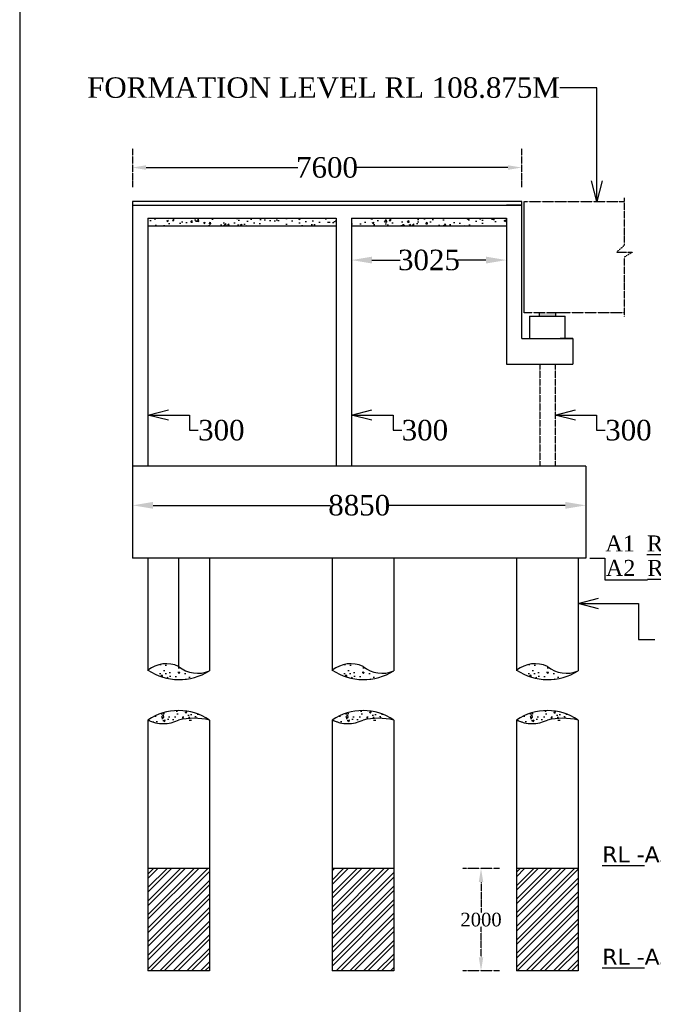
# Model space of a CAD drawing. Header units: millimetres. Extents: x -17882108 to 29484142, y -104267 to 550747.
# Tile 3 of 19: x 9127137 to 9173536, y 71237 to 143334. Entities that reach past the tile are written whole.
import ezdxf

# ---------------------------------------------------------------- set-up
doc = ezdxf.new("R2010")
doc.units = ezdxf.units.MM
doc.header["$MEASUREMENT"] = 0
doc.linetypes.add('DOT2', pattern=[0.125, 0, -0.125])
for name, color, linetype in [('BEARINGS', 250, 'Continuous'), ('BOUNDRY LINE', 224, 'Continuous'), ('PILE', 242, 'Continuous'), ('ROCK', 116, 'Continuous'), ('SLAB', 10, 'Continuous')]:
    doc.layers.add(name, color=color, linetype=linetype)
doc.styles.get("Standard").update_dxf_attribs({"font": 'times.ttf'})
doc.dimstyles.get("Standard").update_dxf_attribs({"dimtxt": 400, "dimasz": 215, "dimexe": 0.18, "dimexo": 0.0625, "dimgap": 0.09, "dimtad": 0, "dimtih": 1, "dimtoh": 1, "dimdec": 0, "dimzin": 4, "dimdsep": 46, "dimtxsty": 'Standard', "dimblk": 'OPEN90', "dimcen": 0, "dimadec": 0, "dimazin": 1, "dimtfac": 1, "dimtdec": 0, "dimtix": 1, "dimtofl": 0, "dimtmove": 0, "dimatfit": 3, "dimldrblk": 'OPEN30', "dimfxl": 0, "dimtolj": 1, "dimtzin": 0, "dimarcsym": 0})
pattern_1 = [(45, (-8028270.8, -118098.8), (-497.184456, 497.184456), []), (45, (-8027939.3, -118098.8), (-497.184456, 497.184456), [])]

# ---------------------------------------------------------------- blocks, each defined once
blk = doc.blocks.new('*D109')
at = {"color": 0, "linetype": 'ByBlock', "lineweight": -2, "transparency": 16777216}
for p, q in [((9136390, 132507), (9147505, 132507)), ((9162890, 132507), (9151774, 132507))]:
    blk.add_line(p, q, dxfattribs=at)
at = {"color": 0, "linetype": 'ByBlock', "transparency": 16777216}
for points in [[(9136390, 132674), (9136390, 132340), (9135390, 132507)], [(9162890, 132674), (9162890, 132340), (9163890, 132507)]]:
    blk.add_solid(points, dxfattribs=at)
at = {"layer": 'Defpoints', "color": 0, "linetype": 'ByBlock', "transparency": 16777216}
for p in [(9135390, 132507), (9163890, 132507), (9163890, 132507)]:
    blk.add_point(p, dxfattribs=at)
at = {"color": 0, "linetype": 'ByBlock', "lineweight": -3, "transparency": 16777216, "insert": (9149640, 132507), "char_height": 1000, "attachment_point": 5}
blk.add_mtext('\\A1;{\\H1.5x;7600}', dxfattribs=at)
blk = doc.blocks.new('*D123')
at = {"layer": 'BOUNDRY LINE', "color": 0, "linetype": 'ByBlock', "lineweight": -2, "transparency": 16777216}
for p, q in [((9136904, 107773), (9149889, 107773)), ((9167091, 107773), (9154106, 107773))]:
    blk.add_line(p, q, dxfattribs=at)
at = {"layer": 'BOUNDRY LINE', "color": 0, "linetype": 'ByBlock', "transparency": 16777216}
for points in [[(9136904, 108023), (9136904, 107523), (9135404, 107773)], [(9167091, 108023), (9167091, 107523), (9168591, 107773)]]:
    blk.add_solid(points, dxfattribs=at)
at = {"layer": 'Defpoints', "color": 0, "linetype": 'ByBlock', "transparency": 16777216}
for p in [(9135404, 107773), (9168591, 107773), (9168591, 107773)]:
    blk.add_point(p, dxfattribs=at)
at = {"layer": 'BOUNDRY LINE', "color": 0, "linetype": 'ByBlock', "transparency": 16777216, "insert": (9151998, 107773), "char_height": 1500, "attachment_point": 5}
blk.add_mtext('\\A1;8850', dxfattribs=at)
blk = doc.blocks.new('*D145')
at = {"layer": 'BOUNDRY LINE', "color": 0, "linetype": 'ByBlock', "lineweight": -2, "transparency": 16777216}
for p, q in [((9152936, 125732), (9155010, 125732)), ((9161278, 125732), (9159204, 125732))]:
    blk.add_line(p, q, dxfattribs=at)
at = {"layer": 'BOUNDRY LINE', "color": 0, "linetype": 'ByBlock', "transparency": 16777216}
for points in [[(9152936, 125982), (9152936, 125482), (9151436, 125732)], [(9161278, 125982), (9161278, 125482), (9162778, 125732)]]:
    blk.add_solid(points, dxfattribs=at)
at = {"layer": 'Defpoints', "color": 0, "linetype": 'ByBlock', "transparency": 16777216}
for p in [(9151436, 125732), (9162778, 125732), (9162778, 125732)]:
    blk.add_point(p, dxfattribs=at)
at = {"layer": 'BOUNDRY LINE', "color": 0, "linetype": 'ByBlock', "transparency": 16777216, "insert": (9157107, 125732), "char_height": 1500, "attachment_point": 5}
blk.add_mtext('\\A1;3025', dxfattribs=at)
blk = doc.blocks.new('*D148')
at = {"color": 0, "linetype": 'DOT2', "lineweight": -2, "transparency": 16777216}
for p, q in [((9161420, 81183), (9161420, 81183)), ((9160920, 80183), (9160920, 77942)), ((9160920, 74683), (9160920, 76924)), ((9161420, 73683), (9161420, 73683))]:
    blk.add_line(p, q, dxfattribs=at)
at = {"color": 0, "linetype": 'DOT2', "transparency": 16777216}
for points in [[(9160753, 80183), (9161087, 80183), (9160920, 81183)], [(9160753, 74683), (9161087, 74683), (9160920, 73683)]]:
    blk.add_solid(points, dxfattribs=at)
at = {"layer": 'Defpoints', "color": 0, "linetype": 'DOT2', "transparency": 16777216}
for p in [(9160920, 81183), (9160920, 73683), (9160920, 73683)]:
    blk.add_point(p, dxfattribs=at)
at = {"color": 0, "linetype": 'DOT2', "transparency": 16777216, "insert": (9160920, 77433), "char_height": 1000, "attachment_point": 5}
blk.add_mtext('\\A1;2000', dxfattribs=at)

msp = doc.modelspace()

# ---------------------------------------------------------------- hatches: boundary and pattern name
h = msp.add_hatch()
h.set_pattern_fill('AR-CONC', color=256, scale=187.499705)
h.set_pattern_definition([(50, (3545.7, 5067.4), (1344.86073, -117.66007), [140.62478, -1546.87257]), (355, (3545.7, 5067.4), (-260.15834, 1410.35803), [112.49982, -1237.49806]), (100.451444, (3657.8, 5057.6), (1084.70238, 1292.69795), [119.51267, -1314.6394]), (46.1842, (3545.7, 5442.4), (2001.07435, -310.34816), [210.93717, -2320.30885]), (96.635635, (3712.5, 5416.5), (1752.4884, 1826.4695), [179.2691, -1971.9602]), (351.184164, (3545.7, 5442.4), (1752.4884, 1826.4695), [168.74973, -1856.2471]), (21, (3733.2, 5348.6), (1119.19896, -754.90923), [140.62478, -1546.87257]), (326, (3733.2, 5348.6), (456.21553, 1359.6542), [112.49982, -1237.49806]), (71.451445, (3826.5, 5285.7), (1575.41448, 604.74496), [119.51267, -1314.6394]), (37.5, (3545.7, 5067.37), (22.799693, 624.174995), [0, -1222.49808, 0, -1256.248026, 0, -1242.18555]), (7.5, (3545.7, 5067.4), (493.25461, 739.5208), [0, -716.248874, 0, -1194.373123, 0, -473.436756]), (327.5, (3127.6, 5067.37), (1000.915495, -42.290318), [0, -468.74926, 0, -1462.4977, 0, -1940.62195]), (317.5, (2940.1, 5067.4), (1093.47235, 187.69655), [0, -609.37404, 0, -971.24847, 0, -1378.12283])])
h.paths.add_polyline_path([(9150310.7, 128245.1), (9150310.7, 128807.6), (9136529.5, 128807.6), (9136529.5, 128245.1)])
h.paths.add_polyline_path([(9162778.4, 128245.1), (9162778.4, 128807.6), (9151435.7, 128807.6), (9151435.7, 128245.1)])
h = msp.add_hatch()
h.set_pattern_fill('AR-CONC', color=256, scale=187.499705)
h.set_pattern_definition([(50, (916829.3, -233305.2), (1344.86073, -117.66007), [140.62478, -1546.87257]), (355, (916829.3, -233305.2), (-260.15834, 1410.35803), [112.49982, -1237.49806]), (100.451444, (916941.4, -233315), (1084.70238, 1292.69795), [119.51267, -1314.6394]), (46.1842, (916829.3, -232930.2), (2001.07435, -310.34816), [210.93717, -2320.30885]), (96.635635, (916996, -232956), (1752.4884, 1826.4695), [179.2691, -1971.9602]), (351.184164, (916829.3, -232930.2), (1752.4884, 1826.4695), [168.74973, -1856.2471]), (21, (917016.8, -233023.9), (1119.19896, -754.90923), [140.62478, -1546.87257]), (326, (917016.8, -233023.9), (456.21553, 1359.6542), [112.49982, -1237.49806]), (71.451445, (917110.1, -233086.8), (1575.41448, 604.74496), [119.51267, -1314.6394]), (37.5, (916829.3, -233305.16), (22.799693, 624.174995), [0, -1222.49808, 0, -1256.248026, 0, -1242.18555]), (7.5, (916829.3, -233305.16), (493.25461, 739.5208), [0, -716.248874, 0, -1194.37312, 0, -473.436756]), (327.5, (916411.2, -233305.16), (1000.915495, -42.290318), [0, -468.74926, 0, -1462.4977, 0, -1940.62195]), (317.5, (916223.7, -233305.2), (1093.47235, 187.69655), [0, -609.37404, 0, -971.24847, 0, -1378.12283])])
edge = h.paths.add_edge_path()
edge.add_arc((9137875.5, 94044.8), 2137.4, 65.010483, 129.068399)
edge.add_arc((9138798.8, 99099.6), 4084.4, 236.229914, 303.084874)
edge.add_arc((9140146.7, 97625.7), 2138.5, 230.222888, 294.350394, ccw=False)
h = msp.add_hatch()
h.set_pattern_fill('AR-CONC', color=256, scale=187.499705)
h.set_pattern_definition([(50, (930329.3, -233305.2), (1344.86073, -117.66007), [140.62478, -1546.87257]), (355, (930329.3, -233305.2), (-260.15834, 1410.35803), [112.49982, -1237.49806]), (100.451444, (930441.4, -233315), (1084.70238, 1292.69795), [119.51267, -1314.6394]), (46.1842, (930329.3, -232930.2), (2001.07435, -310.34816), [210.93717, -2320.30885]), (96.635635, (930496, -232956), (1752.4884, 1826.4695), [179.2691, -1971.9602]), (351.184164, (930329.3, -232930.2), (1752.4884, 1826.4695), [168.74973, -1856.2471]), (21, (930516.8, -233023.9), (1119.19896, -754.90923), [140.62478, -1546.87257]), (326, (930516.8, -233023.9), (456.21553, 1359.6542), [112.49982, -1237.49806]), (71.451445, (930610.1, -233086.8), (1575.41448, 604.74496), [119.51267, -1314.6394]), (37.5, (930329.3, -233305.16), (22.799693, 624.174995), [0, -1222.49808, 0, -1256.248026, 0, -1242.18555]), (7.5, (930329.3, -233305.16), (493.25461, 739.5208), [0, -716.248874, 0, -1194.37312, 0, -473.436756]), (327.5, (929911.2, -233305.16), (1000.915495, -42.290318), [0, -468.74926, 0, -1462.4977, 0, -1940.62195]), (317.5, (929723.7, -233305.2), (1093.47235, 187.69655), [0, -609.37404, 0, -971.24847, 0, -1378.12283])])
edge = h.paths.add_edge_path()
edge.add_arc((9151375.5, 94044.8), 2137.4, 65.010483, 129.068399)
edge.add_arc((9152298.8, 99099.6), 4084.4, 236.229914, 303.084874)
edge.add_arc((9153646.7, 97625.7), 2138.5, 230.222888, 294.350394, ccw=False)
h = msp.add_hatch()
h.set_pattern_fill('AR-CONC', color=256, scale=187.499705)
h.set_pattern_definition([(50, (943829.3, -233305.2), (1344.86073, -117.66007), [140.62478, -1546.87257]), (355, (943829.3, -233305.2), (-260.15834, 1410.35803), [112.49982, -1237.49806]), (100.451444, (943941.4, -233315), (1084.70238, 1292.69795), [119.51267, -1314.6394]), (46.1842, (943829.3, -232930.2), (2001.07435, -310.34816), [210.93717, -2320.30885]), (96.635635, (943996, -232956), (1752.4884, 1826.4695), [179.2691, -1971.9602]), (351.184164, (943829.3, -232930.2), (1752.4884, 1826.4695), [168.74973, -1856.2471]), (21, (944016.8, -233023.9), (1119.19896, -754.90923), [140.62478, -1546.87257]), (326, (944016.8, -233023.9), (456.21553, 1359.6542), [112.49982, -1237.49806]), (71.451445, (944110.1, -233086.8), (1575.41448, 604.74496), [119.51267, -1314.6394]), (37.5, (943829.3, -233305.16), (22.799693, 624.174995), [0, -1222.49808, 0, -1256.248026, 0, -1242.18555]), (7.5, (943829.3, -233305.16), (493.25461, 739.5208), [0, -716.248874, 0, -1194.37312, 0, -473.436756]), (327.5, (943411.2, -233305.16), (1000.915495, -42.290318), [0, -468.74926, 0, -1462.4977, 0, -1940.62195]), (317.5, (943223.7, -233305.2), (1093.47235, 187.69655), [0, -609.37404, 0, -971.24847, 0, -1378.12283])])
edge = h.paths.add_edge_path()
edge.add_arc((9164875.5, 94044.8), 2137.4, 65.010483, 129.068399)
edge.add_arc((9165798.8, 99099.6), 4084.4, 236.229914, 303.084874)
edge.add_arc((9167146.7, 97625.7), 2138.5, 230.222888, 294.350394, ccw=False)
h = msp.add_hatch()
h.set_pattern_fill('AR-CONC', color=256, scale=187.499705)
h.set_pattern_definition([(50, (916679.9, -234097.7), (1344.86073, -117.66007), [140.62478, -1546.87257]), (355, (916680, -234097.7), (-260.15834, 1410.35803), [112.49982, -1237.49806]), (100.451444, (916792, -234107.5), (1084.70238, 1292.69795), [119.51267, -1314.6394]), (46.1842, (916680, -233722.7), (2001.07435, -310.34816), [210.93717, -2320.30885]), (96.635635, (916846.7, -233748.6), (1752.4884, 1826.4695), [179.2691, -1971.9602]), (351.184164, (916680, -233722.7), (1752.4884, 1826.4695), [168.74973, -1856.2471]), (21, (916867.4, -233816.5), (1119.19896, -754.90923), [140.62478, -1546.87257]), (326, (916867.4, -233816.5), (456.21553, 1359.6542), [112.49982, -1237.49806]), (71.451445, (916960.7, -233879.4), (1575.41448, 604.74496), [119.51267, -1314.6394]), (37.5, (916679.93, -234097.7), (22.799693, 624.174995), [0, -1222.49808, 0, -1256.248026, 0, -1242.18555]), (7.5, (916679.93, -234097.7), (493.25461, 739.5208), [0, -716.248874, 0, -1194.37312, 0, -473.436756]), (327.5, (916261.8, -234097.7), (1000.915495, -42.290318), [0, -468.74926, 0, -1462.4977, 0, -1940.62195]), (317.5, (916074.3, -234097.7), (1093.47235, 187.69655), [0, -609.37404, 0, -971.24847, 0, -1378.12283])])
edge = h.paths.add_edge_path()
edge.add_arc((9137653.4, 94415.2), 2622.8, 244.600453, 295.399547)
edge.add_arc((9139903.4, 87486.4), 4696.2, 76.139773, 103.860226, ccw=False)
edge.add_arc((9138778.4, 89022), 3769.1, 53.347907, 126.652093)
h = msp.add_hatch()
h.set_pattern_fill('AR-CONC', color=256, scale=187.499705)
h.set_pattern_definition([(50, (930179.9, -234097.7), (1344.86073, -117.66007), [140.62478, -1546.87257]), (355, (930180, -234097.7), (-260.15834, 1410.35803), [112.49982, -1237.49806]), (100.451444, (930292, -234107.5), (1084.70238, 1292.69795), [119.51267, -1314.6394]), (46.1842, (930180, -233722.7), (2001.07435, -310.34816), [210.93717, -2320.30885]), (96.635635, (930346.7, -233748.6), (1752.4884, 1826.4695), [179.2691, -1971.9602]), (351.184164, (930180, -233722.7), (1752.4884, 1826.4695), [168.74973, -1856.2471]), (21, (930367.4, -233816.5), (1119.19896, -754.90923), [140.62478, -1546.87257]), (326, (930367.4, -233816.5), (456.21553, 1359.6542), [112.49982, -1237.49806]), (71.451445, (930460.7, -233879.4), (1575.41448, 604.74496), [119.51267, -1314.6394]), (37.5, (930179.93, -234097.7), (22.799693, 624.174995), [0, -1222.49808, 0, -1256.248026, 0, -1242.18555]), (7.5, (930179.93, -234097.7), (493.25461, 739.5208), [0, -716.248874, 0, -1194.37312, 0, -473.436756]), (327.5, (929761.8, -234097.7), (1000.915495, -42.290318), [0, -468.74926, 0, -1462.4977, 0, -1940.62195]), (317.5, (929574.3, -234097.7), (1093.47235, 187.69655), [0, -609.37404, 0, -971.24847, 0, -1378.12283])])
edge = h.paths.add_edge_path()
edge.add_arc((9151153.4, 94415.2), 2622.8, 244.600453, 295.399547)
edge.add_arc((9153403.4, 87486.4), 4696.2, 76.139773, 103.860226, ccw=False)
edge.add_arc((9152278.4, 89022), 3769.1, 53.347907, 126.652093)
h = msp.add_hatch()
h.set_pattern_fill('AR-CONC', color=256, scale=187.499705)
h.set_pattern_definition([(50, (943679.9, -234097.7), (1344.86073, -117.66007), [140.62478, -1546.87257]), (355, (943680, -234097.7), (-260.15834, 1410.35803), [112.49982, -1237.49806]), (100.451444, (943792, -234107.5), (1084.70238, 1292.69795), [119.51267, -1314.6394]), (46.1842, (943680, -233722.7), (2001.07435, -310.34816), [210.93717, -2320.30885]), (96.635635, (943846.7, -233748.6), (1752.4884, 1826.4695), [179.2691, -1971.9602]), (351.184164, (943680, -233722.7), (1752.4884, 1826.4695), [168.74973, -1856.2471]), (21, (943867.4, -233816.5), (1119.19896, -754.90923), [140.62478, -1546.87257]), (326, (943867.4, -233816.5), (456.21553, 1359.6542), [112.49982, -1237.49806]), (71.451445, (943960.7, -233879.4), (1575.41448, 604.74496), [119.51267, -1314.6394]), (37.5, (943679.93, -234097.7), (22.799693, 624.174995), [0, -1222.49808, 0, -1256.248026, 0, -1242.18555]), (7.5, (943679.93, -234097.7), (493.25461, 739.5208), [0, -716.248874, 0, -1194.37312, 0, -473.436756]), (327.5, (943261.8, -234097.7), (1000.915495, -42.290318), [0, -468.74926, 0, -1462.4977, 0, -1940.62195]), (317.5, (943074.3, -234097.7), (1093.47235, 187.69655), [0, -609.37404, 0, -971.24847, 0, -1378.12283])])
edge = h.paths.add_edge_path()
edge.add_arc((9164653.4, 94415.2), 2622.8, 244.600453, 295.399547)
edge.add_arc((9166903.4, 87486.4), 4696.2, 76.139773, 103.860226, ccw=False)
edge.add_arc((9165778.4, 89022), 3769.1, 53.347907, 126.652093)
at = {"layer": 'BEARINGS', "linetype": 'ByBlock', "lineweight": -3}
h = msp.add_hatch(color=256, dxfattribs=at)
h.dxf.hatch_style = 1
h.paths.add_polyline_path([(9166378.4, 121870.3), (9165178.4, 121870.3), (9165178.4, 121675.6), (9166378.4, 121675.6)])
h = msp.add_hatch(color=256, dxfattribs=at)
h.dxf.hatch_style = 1
h.paths.add_polyline_path([(9166378.4, 121870.1), (9165178.4, 121870.1), (9165178.4, 121626.6), (9166378.4, 121626.6)])
at = {"layer": 'ROCK', "linetype": 'DOT2', "ltscale": 50000}
h = msp.add_hatch(dxfattribs=at)
h.set_pattern_fill('ANSI32', color=0, scale=1875)
h.set_pattern_definition(pattern_1)
h.paths.add_polyline_path([(9136528.4, 73683.1), (9141028.4, 73683.1), (9141028.4, 81183.1), (9136528.4, 81183.1)])
h = msp.add_hatch(dxfattribs=at)
h.set_pattern_fill('ANSI32', color=0, scale=1875)
h.set_pattern_definition(pattern_1)
h.paths.add_polyline_path([(9163510.7, 81183.1), (9168010.7, 81183.1), (9168010.7, 73683.1), (9163510.7, 73683.1)])
h.paths.add_polyline_path([(9150010.7, 81183.1), (9154510.7, 81183.1), (9154510.7, 73683.1), (9150010.7, 73683.1)])

# ---------------------------------------------------------------- linework, layer by layer
at = {"linetype": 'DOT2'}
for p, q in [((9135389.7, 133899.2), (9135389.7, 131080.2)), ((9163889.7, 133899.2), (9163889.7, 131080.2)), ((9162269.6, 81183.1), (9159570.5, 81183.1)), ((9162269.6, 73683.1), (9159570.5, 73683.1))]:
    msp.add_line(p, q, dxfattribs=at)
at = {"linetype": 'ByBlock', "lineweight": -3}
for p, q in [((9163903.4, 130026.6), (9135404.5, 130026.6)), ((9163903.4, 129745.3), (9162778.4, 129745.3)), ((9162778.4, 129745.3), (9163903.4, 129745.3)), ((9163903.4, 121626.6), (9163903.4, 125714.1)), ((9166903.4, 121870.6), (9165778.4, 121870.6)), ((9166903.4, 121870.6), (9165778.4, 121870.6)), ((9166903.4, 121870.3), (9165778.4, 121870.3)), ((9166903.4, 121870.3), (9165778.4, 121870.3))]:
    msp.add_line(p, q, dxfattribs=at)
for centre, radius, start, end in [((9137880.9, 94000.8), 2175.1, 65.630283, 128.448599), ((9140178.4, 97679.6), 2200.4, 230.487001, 292.724566), ((9151380.9, 94000.8), 2175.1, 65.630283, 128.448599), ((9153678.4, 97679.6), 2200.4, 230.487001, 292.724566), ((9164880.9, 94000.8), 2175.1, 65.630283, 128.448599), ((9167178.4, 97679.6), 2200.4, 230.487001, 292.724566), ((9138820.5, 99170.2), 4155.3, 236.523053, 302.097294), ((9152320.5, 99170.2), 4155.3, 236.523053, 302.097294), ((9165820.5, 99170.2), 4155.3, 236.523053, 302.097294), ((9138778.4, 88793.3), 3955, 55.326476, 124.673524), ((9152278.4, 88793.3), 3955, 55.326476, 124.673524), ((9165778.4, 88793.3), 3955, 55.326476, 124.673524), ((9137653.4, 94415.2), 2622.8, 244.600453, 295.399547), ((9139903.4, 87486.4), 4696.2, 76.139774, 103.860226), ((9151153.4, 94415.2), 2622.8, 244.600453, 295.399547), ((9153403.4, 87486.4), 4696.2, 76.139774, 103.860226), ((9164653.4, 94415.2), 2622.8, 244.600453, 295.399547), ((9166903.4, 87486.4), 4696.2, 76.139774, 103.860226)]:
    msp.add_arc(centre, radius, start, end)
at = {"layer": 'BEARINGS', "linetype": 'ByBlock', "lineweight": -3}
for p, q in [((9165178.4, 121870.6), (9165178.4, 121675.6)), ((9165178.4, 121870.3), (9165178.4, 121675.3)), ((9166378.4, 121870.6), (9166378.4, 121675.6)), ((9166378.4, 121870.3), (9166378.4, 121675.3))]:
    msp.add_line(p, q, dxfattribs=at)
at = {"layer": 'BOUNDRY LINE', "color": 5}
msp.add_line((9127136.9, 224163.3), (9127136.9, -4985.5), dxfattribs=at)
at = {"layer": 'BOUNDRY LINE', "color": 1, "linetype": 'DOT2'}
for p, q in [((9164090.9, 130026.6), (9171399.3, 130026.6)), ((9171399.3, 130283.3), (9171399.3, 126797.6)), ((9171399.3, 126797.6), (9170849.6, 126311.6)), ((9170849.6, 126311.6), (9171995.2, 126311.6)), ((9171995.2, 126311.6), (9171399.3, 125936.5)), ((9171399.3, 125936.5), (9171399.3, 121589.8)), ((9171399.3, 121870.3), (9164090.9, 121870.3)), ((9165215.9, 118120.3), (9165215.9, 110652.3)), ((9166340.9, 118120.3), (9166340.9, 110652.3))]:
    msp.add_line(p, q, dxfattribs=at)
at = {"layer": 'BOUNDRY LINE', "color": 1, "linetype": 'ByBlock'}
for p, q in [((9167500.9, 118120.3), (9167653.4, 118120.3)), ((9168888.5, 103902.3), (9169982.2, 103902.3)), ((9169982.2, 103902.3), (9169982.2, 102322.2)), ((9169982.2, 102322.2), (9173120.7, 102322.2))]:
    msp.add_line(p, q, dxfattribs=at)
at = {"layer": 'PILE', "linetype": 'ByBlock', "lineweight": -3}
for p, q in [((9135404.5, 130026.6), (9135404.5, 103902.3)), ((9163903.4, 119995.6), (9163903.4, 130026.6)), ((9135404.5, 129745.1), (9163903.4, 129745.1)), ((9136529.5, 128807.6), (9136529.5, 110652.3)), ((9136529.5, 128807.6), (9150310.7, 128807.6)), ((9150310.7, 128807.6), (9150310.7, 110652.3)), ((9151435.7, 128807.6), (9151435.7, 110652.3)), ((9151435.7, 128807.6), (9162778.4, 128807.6)), ((9162778.4, 128807.6), (9162778.4, 118120.3)), ((9136529.5, 128245.1), (9150310.7, 128245.1)), ((9151435.7, 128245.1), (9162778.4, 128245.1)), ((9164465.9, 121626.6), (9167090.9, 121626.6)), ((9164465.9, 121626.6), (9164465.9, 119995.6)), ((9167090.9, 120745.6), (9167090.9, 121626.6)), ((9167090.9, 119995.6), (9167090.9, 121626.6)), ((9163903.4, 119995.6), (9167653.4, 119995.6)), ((9164465.9, 119995.6), (9165778.4, 119995.6)), ((9165778.4, 119995.6), (9167090.9, 119995.6)), ((9167653.4, 119995.6), (9166715.9, 119995.6)), ((9167653.4, 119995.3), (9167653.4, 118120.3)), ((9167653.4, 119995.3), (9167653.4, 119995.3)), ((9162778.4, 118120.3), (9167653.4, 118120.3)), ((9168590.9, 110652.3), (9135404.5, 110652.3)), ((9168590.9, 110652.3), (9168590.9, 103902.3)), ((9168590.9, 103902.3), (9135404.5, 103902.3)), ((9136528.4, 103902.3), (9136528.4, 95650.1)), ((9138778.4, 103902.3), (9138778.4, 95982.1)), ((9141028.4, 103902.3), (9141028.4, 95650.1)), ((9150028.4, 103902.3), (9150028.4, 95650.1)), ((9154528.4, 103902.3), (9154528.4, 95650.1)), ((9163528.4, 103902.3), (9163528.4, 95650.1)), ((9168028.4, 103902.3), (9168028.4, 95650.1)), ((9136528.4, 92045.9), (9136528.4, 73683.1)), ((9141028.4, 92045.9), (9141028.4, 73683.1)), ((9150028.4, 92045.9), (9150028.4, 73683.1)), ((9154528.4, 92045.9), (9154528.4, 73683.1)), ((9163528.4, 92045.9), (9163528.4, 73683.1)), ((9168028.4, 92045.9), (9168028.4, 73683.1))]:
    msp.add_line(p, q, dxfattribs=at)
at = {"layer": 'ROCK', "linetype": 'ByBlock', "lineweight": -3}
for p, q in [((9141028.4, 81183.1), (9136528.4, 81183.1)), ((9154528.4, 81183.1), (9150028.4, 81183.1)), ((9168028.4, 81183.1), (9163528.4, 81183.1)), ((9141028.4, 73683.1), (9136528.4, 73683.1)), ((9154528.4, 73683.1), (9150028.4, 73683.1)), ((9168028.4, 73683.1), (9163528.4, 73683.1))]:
    msp.add_line(p, q, dxfattribs=at)
at = {"layer": 'SLAB', "linetype": 'ByBlock', "lineweight": -3}
msp.add_line((9164090.9, 121870.2), (9164090.9, 130026.6), dxfattribs=at)

# ---------------------------------------------------------------- texts
at = {"linetype": 'Continuous', "lineweight": -2, "char_height": 1171.873, "attachment_point": 4}
for s, insert in [('A1  {\\LRL - 101.910}', (9170021.4, 104969.6)), ('A2  {\\LRL - 101.345}', (9170056.5, 103176)), ('{\\fVerdana|b0|i0|c0|p34;\\LRL -\\lAs per Elevation }', (9169793.3, 82052.4)), ('{\\fVerdana|b0|i0|c0|p34;\\LRL -\\lAs per Elevation }', (9169793.3, 74552.4))]:
    msp.add_mtext(s, dxfattribs=dict(at, insert=insert))
at = {"layer": 'BOUNDRY LINE', "color": 1, "linetype": 'ByBlock', "char_height": 1500}
for s, insert, attachment_point in [('FORMATION LEVEL RL 108.875M', (9166690.6, 138346.1), 6), ('300', (9140205.1, 113269.4), 4), ('300', (9155111.3, 113269.4), 4), ('300', (9170016.5, 113269.4), 4)]:
    msp.add_mtext(s, dxfattribs=dict(at, insert=insert, attachment_point=attachment_point))

# ---------------------------------------------------------------- dimensions: what is measured, and where the dimension line sits
at = {"linetype": 'ByBlock', "lineweight": -3}
dim = msp.add_linear_dim(base=(9163889.7, 132507), p1=(9135389.7, 132507), p2=(9163889.7, 132507), text='{\\H1.5x;7600}', dimstyle='Standard', override={"dimtxt": 1000, "dimasz": 1000, "dimexe": 500, "dimexo": 500, "dimfxl": 300}, dxfattribs=at)
dim.commit()
dim.dimension.update_dxf_attribs({"geometry": '*D109', "text_midpoint": (9149639.7, 132507)})
at = {"linetype": 'DOT2'}
dim = msp.add_linear_dim(base=(9160920, 73683.1), p1=(9160920, 81183.1), p2=(9160920, 73683.1), angle=90, text='2000', dimstyle='Standard', override={"dimtxt": 1000, "dimasz": 1000, "dimexe": 500, "dimexo": 500, "dimfxl": 300}, dxfattribs=at)
dim.commit()
dim.dimension.update_dxf_attribs({"geometry": '*D148', "text_midpoint": (9160920, 77433.1)})
at = {"layer": 'BOUNDRY LINE', "color": 1, "linetype": 'ByBlock'}
for base, p1, p2, text, picture, middle in [((9162778.4, 125732.4), (9151435.7, 125732.4), (9162778.4, 125732.4), '3025', '*D145', (9157107.1, 125732.4)), ((9168590.9, 107773.1), (9135404.5, 107773.1), (9168590.9, 107773.1), '8850', '*D123', (9151997.7, 107773.1))]:
    dim = msp.add_linear_dim(base=base, p1=p1, p2=p2, text=text, dimstyle='Standard', override={"dimtxt": 1500, "dimasz": 1500, "dimexe": 500, "dimexo": 500, "dimfxl": 300}, dxfattribs=at)
    dim.commit()
    dim.dimension.update_dxf_attribs({"geometry": picture, "text_midpoint": middle})

# ---------------------------------------------------------------- leaders
msp.add_leader([(9169401.1, 130026.6), (9169401.1, 138346.1), (9166690.7, 138346.1)], dimstyle='Standard', override={"dimtxt": 1500, "dimasz": 1500, "dimexe": 500, "dimexo": 500, "dimfxl": 300}, dxfattribs=at)
at = {"layer": 'BOUNDRY LINE', "color": 1, "linetype": 'ByBlock', "annotation_type": 0, "has_hookline": 1, "hookline_direction": 0}
for points, text_width in [([(9136529.5, 114386.3), (9139569, 114386.3), (9139569, 113269.4), (9140205, 113269.4)], 3153.6), ([(9151435.7, 114386.3), (9154475.2, 114386.3), (9154475.2, 113269.4), (9155111.3, 113269.4)], 3153.6), ([(9166340.9, 114386.3), (9169380.4, 114386.3), (9169380.4, 113269.4), (9170016.4, 113269.4)], 3153.6), ([(9168028.4, 100592.3), (9172440.8, 100592.3), (9172440.8, 97948.9), (9173658.4, 97948.9)], 9078.9)]:
    msp.add_leader(points, dimstyle='Standard', override={"dimtxt": 1500, "dimasz": 1500, "dimexe": 500, "dimexo": 500, "dimfxl": 300}, dxfattribs=dict(at, text_width=text_width))

doc.saveas('drawing.dxf')
